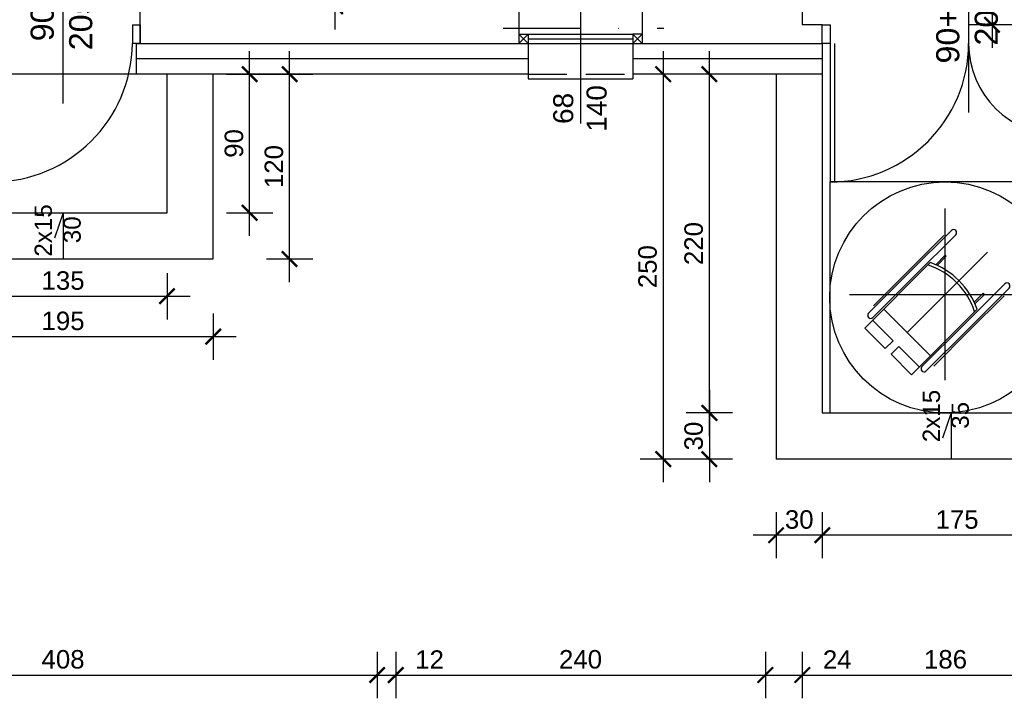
# Model space of a CAD drawing. Header units: millimetres. Extents: x 76458 to 82042, y -14593 to -11623.
# Tile 4 of 15: x 77558 to 78197, y -13920 to -13474. Entities that reach past the tile are written whole.
import ezdxf

# ---------------------------------------------------------------- set-up
doc = ezdxf.new("R2010")
doc.units = ezdxf.units.MM
doc.header["$LTSCALE"] = 100
doc.header["$MEASUREMENT"] = 0
for name, pattern in [('DASHDOT', [1, 0.5, -0.25, 0, -0.25]), ('DASHED', [0.75, 0.5, -0.25]), ('DASHED2', [0.375, 0.25, -0.125])]:
    doc.linetypes.add(name, pattern=pattern)
for name, color, linetype in [('OKNA', 7, 'Continuous'), ('Okno', 4, 'Continuous'), ('otwór', 1, 'Continuous'), ('Warstwa1', 1, 'Continuous'), ('Warstwa4', 4, 'Continuous'), ('WENTYLACJAPRZER', 1, 'DASHED'), ('WYMIARY', 1, 'Continuous'), ('wyposażenie', 4, 'Continuous')]:
    doc.layers.add(name, color=color, linetype=linetype)
doc.styles.add('styl1', font='ARIAL.TTF', dxfattribs={"height": 12})
doc.styles.add('styl2', font='TIMES.TTF', dxfattribs={"height": 150})
doc.linetypes.add('BATTING', pattern='A,0.0001,-0.1,[134,ltypeshp.shx,S=0.1,R=0,X=-0.1,Y=0],-0.2,[134,ltypeshp.shx,S=0.1,R=180,X=0.1,Y=0],-0.1', length=0.4001)
doc.dimstyles.new('2222', dxfattribs={"dimtxt": 12, "dimasz": 10, "dimexe": 15, "dimexo": 15, "dimgap": 4, "dimtad": 1, "dimtxsty": 'styl1', "dimblk": 'ARCHTICK', "dimcen": 2.5, "dimdle": 15, "dimclrd": 1, "dimclre": 1, "dimclrt": 4, "dimadec": 0, "dimazin": 0, "dimtfac": 1, "dimtmove": 0, "dimatfit": 3, "dimldrblk": 'ARCHTICK', "dimfxl": 15, "dimfxlon": 1, "dimlwd": 25, "dimlwe": 25, "dimarcsym": 0})

# ---------------------------------------------------------------- blocks, each defined once
blk = doc.blocks.new('_ArchTick')
at = {"layer": 'Warstwa1', "color": 0, "const_width": 0.15}
blk.add_lwpolyline([(-0.5, -0.5), (0.5, 0.5)], dxfattribs=at)
blk = doc.blocks.new('*D19')
at = {"layer": 'Defpoints', "color": 0, "linetype": 'ByBlock'}
for p in [(78078.75, -13729.5), (78253.75, -13759.5), (78078.75, -13808.89)]:
    blk.add_point(p, dxfattribs=at)
at = {"layer": 'WYMIARY', "color": 1, "linetype": 'ByBlock', "lineweight": 25}
for p, q in [((78078.75, -13793.89), (78078.75, -13823.89)), ((78253.75, -13793.89), (78253.75, -13823.89)), ((78268.75, -13808.89), (78063.75, -13808.89))]:
    blk.add_line(p, q, dxfattribs=at)
at = {"layer": 'WYMIARY', "color": 1, "linetype": 'ByBlock', "lineweight": 25, "xscale": 10, "yscale": 10, "zscale": 10, "rotation": 180}
blk.add_blockref('_ArchTick', (78078.75, -13808.89), dxfattribs=at)
at = {"layer": 'WYMIARY', "color": 1, "linetype": 'ByBlock', "lineweight": 25, "xscale": 10, "yscale": 10, "zscale": 10}
blk.add_blockref('_ArchTick', (78253.75, -13808.89), dxfattribs=at)
at = {"layer": 'WYMIARY', "color": 4, "linetype": 'ByBlock', "insert": (78166.25, -13798.76), "char_height": 12, "attachment_point": 5, "style": 'styl1'}
blk.add_mtext('175', dxfattribs=at)
blk = doc.blocks.new('*D54')
at = {"layer": 'Defpoints', "color": 0, "linetype": 'ByBlock'}
for p in [(78048.75, -13509.5), (77245.31, -13739.5), (78048.75, -13739.5)]:
    blk.add_point(p, dxfattribs=at)
at = {"layer": 'WYMIARY', "color": 1, "linetype": 'ByBlock', "lineweight": 25}
for p, q in [((77245.31, -13494.5), (77245.31, -13754.5)), ((77260.31, -13509.5), (77230.31, -13509.5)), ((77260.31, -13739.5), (77230.31, -13739.5))]:
    blk.add_line(p, q, dxfattribs=at)
at = {"layer": 'WYMIARY', "color": 1, "linetype": 'ByBlock', "lineweight": 25, "xscale": 10, "yscale": 10, "zscale": 10}
for p, rotation in [((77245.31, -13509.5), 90), ((77245.31, -13739.5), 270)]:
    blk.add_blockref('_ArchTick', p, dxfattribs=dict(at, rotation=rotation))
at = {"layer": 'WYMIARY', "color": 4, "linetype": 'ByBlock', "insert": (77235.17, -13624.5), "char_height": 12, "attachment_point": 5, "rotation": 90, "style": 'styl1'}
blk.add_mtext('230', dxfattribs=at)
blk = doc.blocks.new('*D57')
at = {"layer": 'Defpoints', "color": 0, "linetype": 'ByBlock'}
for p in [(77381.75, -13529.96), (77789.75, -13529.96), (77789.75, -13899.68)]:
    blk.add_point(p, dxfattribs=at)
at = {"layer": 'WYMIARY', "color": 1, "linetype": 'ByBlock', "lineweight": 25}
for p, q in [((77381.75, -13884.68), (77381.75, -13914.68)), ((77789.75, -13884.68), (77789.75, -13914.68)), ((77366.75, -13899.68), (77804.75, -13899.68))]:
    blk.add_line(p, q, dxfattribs=at)
at = {"layer": 'WYMIARY', "color": 1, "linetype": 'ByBlock', "lineweight": 25, "xscale": 10, "yscale": 10, "zscale": 10, "rotation": 180}
blk.add_blockref('_ArchTick', (77381.75, -13899.68), dxfattribs=at)
at = {"layer": 'WYMIARY', "color": 1, "linetype": 'ByBlock', "lineweight": 25, "xscale": 10, "yscale": 10, "zscale": 10}
blk.add_blockref('_ArchTick', (77789.75, -13899.68), dxfattribs=at)
at = {"layer": 'WYMIARY', "color": 4, "linetype": 'ByBlock', "insert": (77585.75, -13889.56), "char_height": 12, "attachment_point": 5, "style": 'styl1'}
blk.add_mtext('408', dxfattribs=at)
blk = doc.blocks.new('*D58')
at = {"layer": 'Defpoints', "color": 0, "linetype": 'ByBlock'}
for p in [(77789.75, -13529.96), (77801.75, -13529.96), (77801.75, -13899.68)]:
    blk.add_point(p, dxfattribs=at)
at = {"layer": 'WYMIARY', "color": 1, "linetype": 'ByBlock', "lineweight": 25}
for p, q in [((77789.75, -13884.68), (77789.75, -13914.68)), ((77801.75, -13884.68), (77801.75, -13914.68)), ((77774.75, -13899.68), (77801.75, -13899.68)), ((77801.75, -13899.68), (77835.69, -13899.68))]:
    blk.add_line(p, q, dxfattribs=at)
at = {"layer": 'WYMIARY', "color": 1, "linetype": 'ByBlock', "lineweight": 25, "xscale": 10, "yscale": 10, "zscale": 10, "rotation": 180}
blk.add_blockref('_ArchTick', (77789.75, -13899.68), dxfattribs=at)
at = {"layer": 'WYMIARY', "color": 1, "linetype": 'ByBlock', "lineweight": 25, "xscale": 10, "yscale": 10, "zscale": 10}
blk.add_blockref('_ArchTick', (77801.75, -13899.68), dxfattribs=at)
at = {"layer": 'WYMIARY', "color": 4, "linetype": 'ByBlock', "insert": (77823.72, -13889.66), "char_height": 12, "attachment_point": 5, "style": 'styl1'}
blk.add_mtext('12', dxfattribs=at)
blk = doc.blocks.new('*D59')
at = {"layer": 'Defpoints', "color": 0, "linetype": 'ByBlock'}
for p in [(77801.75, -13529.96), (78041.75, -13529.96), (78041.75, -13899.68)]:
    blk.add_point(p, dxfattribs=at)
at = {"layer": 'WYMIARY', "color": 1, "linetype": 'ByBlock', "lineweight": 25}
for p, q in [((77801.75, -13884.68), (77801.75, -13914.68)), ((78041.75, -13884.68), (78041.75, -13914.68)), ((77786.75, -13899.68), (78056.75, -13899.68))]:
    blk.add_line(p, q, dxfattribs=at)
at = {"layer": 'WYMIARY', "color": 1, "linetype": 'ByBlock', "lineweight": 25, "xscale": 10, "yscale": 10, "zscale": 10, "rotation": 180}
blk.add_blockref('_ArchTick', (77801.75, -13899.68), dxfattribs=at)
at = {"layer": 'WYMIARY', "color": 1, "linetype": 'ByBlock', "lineweight": 25, "xscale": 10, "yscale": 10, "zscale": 10}
blk.add_blockref('_ArchTick', (78041.75, -13899.68), dxfattribs=at)
at = {"layer": 'WYMIARY', "color": 4, "linetype": 'ByBlock', "insert": (77921.75, -13889.56), "char_height": 12, "attachment_point": 5, "style": 'styl1'}
blk.add_mtext('240', dxfattribs=at)
blk = doc.blocks.new('*D60')
at = {"layer": 'Defpoints', "color": 0, "linetype": 'ByBlock'}
for p in [(78041.75, -13529.96), (78065.75, -13529.96), (78065.75, -13899.68)]:
    blk.add_point(p, dxfattribs=at)
at = {"layer": 'WYMIARY', "color": 1, "linetype": 'ByBlock', "lineweight": 25}
for p, q in [((78041.75, -13884.68), (78041.75, -13914.68)), ((78065.75, -13884.68), (78065.75, -13914.68)), ((78026.75, -13899.68), (78065.75, -13899.68)), ((78065.75, -13899.68), (78101.1, -13899.68))]:
    blk.add_line(p, q, dxfattribs=at)
at = {"layer": 'WYMIARY', "color": 1, "linetype": 'ByBlock', "lineweight": 25, "xscale": 10, "yscale": 10, "zscale": 10, "rotation": 180}
blk.add_blockref('_ArchTick', (78041.75, -13899.68), dxfattribs=at)
at = {"layer": 'WYMIARY', "color": 1, "linetype": 'ByBlock', "lineweight": 25, "xscale": 10, "yscale": 10, "zscale": 10}
blk.add_blockref('_ArchTick', (78065.75, -13899.68), dxfattribs=at)
at = {"layer": 'WYMIARY', "color": 4, "linetype": 'ByBlock', "insert": (78088.43, -13889.66), "char_height": 12, "attachment_point": 5, "style": 'styl1'}
blk.add_mtext('24', dxfattribs=at)
blk = doc.blocks.new('*D61')
at = {"layer": 'Defpoints', "color": 0, "linetype": 'ByBlock'}
for p in [(78065.75, -13541.96), (78251.75, -13541.96), (78251.75, -13899.68)]:
    blk.add_point(p, dxfattribs=at)
at = {"layer": 'WYMIARY', "color": 1, "linetype": 'ByBlock', "lineweight": 25}
for p, q in [((78065.75, -13884.68), (78065.75, -13914.68)), ((78251.75, -13884.68), (78251.75, -13914.68)), ((78050.75, -13899.68), (78266.75, -13899.68))]:
    blk.add_line(p, q, dxfattribs=at)
at = {"layer": 'WYMIARY', "color": 1, "linetype": 'ByBlock', "lineweight": 25, "xscale": 10, "yscale": 10, "zscale": 10, "rotation": 180}
blk.add_blockref('_ArchTick', (78065.75, -13899.68), dxfattribs=at)
at = {"layer": 'WYMIARY', "color": 1, "linetype": 'ByBlock', "lineweight": 25, "xscale": 10, "yscale": 10, "zscale": 10}
blk.add_blockref('_ArchTick', (78251.75, -13899.68), dxfattribs=at)
at = {"layer": 'WYMIARY', "color": 4, "linetype": 'ByBlock', "insert": (78158.75, -13889.56), "char_height": 12, "attachment_point": 5, "style": 'styl1'}
blk.add_mtext('186', dxfattribs=at)
blk = doc.blocks.new('*D73')
at = {"layer": 'Defpoints', "color": 0, "linetype": 'ByBlock'}
for p in [(77535.75, -13529.96), (77635.75, -13529.96), (77635.75, -13942.93)]:
    blk.add_point(p, dxfattribs=at)
at = {"layer": 'WYMIARY', "color": 1, "linetype": 'ByBlock', "lineweight": 25}
for p, q in [((77535.75, -13927.93), (77535.75, -13957.93)), ((77635.75, -13927.93), (77635.75, -13957.93)), ((77520.75, -13942.93), (77650.75, -13942.93))]:
    blk.add_line(p, q, dxfattribs=at)
at = {"layer": 'WYMIARY', "color": 1, "linetype": 'ByBlock', "lineweight": 25, "xscale": 10, "yscale": 10, "zscale": 10, "rotation": 180}
blk.add_blockref('_ArchTick', (77535.75, -13942.93), dxfattribs=at)
at = {"layer": 'WYMIARY', "color": 1, "linetype": 'ByBlock', "lineweight": 25, "xscale": 10, "yscale": 10, "zscale": 10}
blk.add_blockref('_ArchTick', (77635.75, -13942.93), dxfattribs=at)
at = {"layer": 'WYMIARY', "color": 4, "linetype": 'ByBlock', "insert": (77585.75, -13932.8), "char_height": 12, "attachment_point": 5, "style": 'styl1'}
blk.add_mtext('100', dxfattribs=at)
blk = doc.blocks.new('*D74')
at = {"layer": 'Defpoints', "color": 0, "linetype": 'ByBlock'}
for p in [(77635.75, -13529.96), (77881.75, -13529.96), (77881.75, -13942.93)]:
    blk.add_point(p, dxfattribs=at)
at = {"layer": 'WYMIARY', "color": 1, "linetype": 'ByBlock', "lineweight": 25}
for p, q in [((77635.75, -13927.93), (77635.75, -13957.93)), ((77881.75, -13927.93), (77881.75, -13957.93)), ((77620.75, -13942.93), (77896.75, -13942.93))]:
    blk.add_line(p, q, dxfattribs=at)
at = {"layer": 'WYMIARY', "color": 1, "linetype": 'ByBlock', "lineweight": 25, "xscale": 10, "yscale": 10, "zscale": 10, "rotation": 180}
blk.add_blockref('_ArchTick', (77635.75, -13942.93), dxfattribs=at)
at = {"layer": 'WYMIARY', "color": 1, "linetype": 'ByBlock', "lineweight": 25, "xscale": 10, "yscale": 10, "zscale": 10}
blk.add_blockref('_ArchTick', (77881.75, -13942.93), dxfattribs=at)
at = {"layer": 'WYMIARY', "color": 4, "linetype": 'ByBlock', "insert": (77758.75, -13932.8), "char_height": 12, "attachment_point": 5, "style": 'styl1'}
blk.add_mtext('246', dxfattribs=at)
blk = doc.blocks.new('*D75')
at = {"layer": 'Defpoints', "color": 0, "linetype": 'ByBlock'}
for p in [(77881.75, -13529.96), (77961.75, -13529.96), (77961.75, -13942.93)]:
    blk.add_point(p, dxfattribs=at)
at = {"layer": 'WYMIARY', "color": 1, "linetype": 'ByBlock', "lineweight": 25}
for p, q in [((77881.75, -13927.93), (77881.75, -13957.93)), ((77961.75, -13927.93), (77961.75, -13957.93)), ((77866.75, -13942.93), (77976.75, -13942.93))]:
    blk.add_line(p, q, dxfattribs=at)
at = {"layer": 'WYMIARY', "color": 1, "linetype": 'ByBlock', "lineweight": 25, "xscale": 10, "yscale": 10, "zscale": 10, "rotation": 180}
blk.add_blockref('_ArchTick', (77881.75, -13942.93), dxfattribs=at)
at = {"layer": 'WYMIARY', "color": 1, "linetype": 'ByBlock', "lineweight": 25, "xscale": 10, "yscale": 10, "zscale": 10}
blk.add_blockref('_ArchTick', (77961.75, -13942.93), dxfattribs=at)
at = {"layer": 'WYMIARY', "color": 4, "linetype": 'ByBlock', "insert": (77921.75, -13932.8), "char_height": 12, "attachment_point": 5, "style": 'styl1'}
blk.add_mtext('80', dxfattribs=at)
blk = doc.blocks.new('*D76')
at = {"layer": 'Defpoints', "color": 0, "linetype": 'ByBlock'}
for p in [(77961.75, -13529.96), (78078.75, -13541.96), (78078.75, -13942.93)]:
    blk.add_point(p, dxfattribs=at)
at = {"layer": 'WYMIARY', "color": 1, "linetype": 'ByBlock', "lineweight": 25}
for p, q in [((77961.75, -13927.93), (77961.75, -13957.93)), ((78078.75, -13927.93), (78078.75, -13957.93)), ((77946.75, -13942.93), (78093.75, -13942.93))]:
    blk.add_line(p, q, dxfattribs=at)
at = {"layer": 'WYMIARY', "color": 1, "linetype": 'ByBlock', "lineweight": 25, "xscale": 10, "yscale": 10, "zscale": 10, "rotation": 180}
blk.add_blockref('_ArchTick', (77961.75, -13942.93), dxfattribs=at)
at = {"layer": 'WYMIARY', "color": 1, "linetype": 'ByBlock', "lineweight": 25, "xscale": 10, "yscale": 10, "zscale": 10}
blk.add_blockref('_ArchTick', (78078.75, -13942.93), dxfattribs=at)
at = {"layer": 'WYMIARY', "color": 4, "linetype": 'ByBlock', "insert": (78020.25, -13932.9), "char_height": 12, "attachment_point": 5, "style": 'styl1'}
blk.add_mtext('117', dxfattribs=at)
blk = doc.blocks.new('*D77')
at = {"layer": 'Defpoints', "color": 0, "linetype": 'ByBlock'}
for p in [(78078.75, -13541.96), (78238.75, -13541.96), (78238.75, -13942.93)]:
    blk.add_point(p, dxfattribs=at)
at = {"layer": 'WYMIARY', "color": 1, "linetype": 'ByBlock', "lineweight": 25}
for p, q in [((78078.75, -13927.93), (78078.75, -13957.93)), ((78238.75, -13927.93), (78238.75, -13957.93)), ((78063.75, -13942.93), (78253.75, -13942.93))]:
    blk.add_line(p, q, dxfattribs=at)
at = {"layer": 'WYMIARY', "color": 1, "linetype": 'ByBlock', "lineweight": 25, "xscale": 10, "yscale": 10, "zscale": 10, "rotation": 180}
blk.add_blockref('_ArchTick', (78078.75, -13942.93), dxfattribs=at)
at = {"layer": 'WYMIARY', "color": 1, "linetype": 'ByBlock', "lineweight": 25, "xscale": 10, "yscale": 10, "zscale": 10}
blk.add_blockref('_ArchTick', (78238.75, -13942.93), dxfattribs=at)
at = {"layer": 'WYMIARY', "color": 4, "linetype": 'ByBlock', "insert": (78158.75, -13932.8), "char_height": 12, "attachment_point": 5, "style": 'styl1'}
blk.add_mtext('160', dxfattribs=at)
blk = doc.blocks.new('*D120')
at = {"layer": 'Defpoints', "color": 0, "linetype": 'ByBlock'}
for p in [(77762.42, -13283.5), (77801.75, -13283.5), (77789.75, -13465.5)]:
    blk.add_point(p, dxfattribs=at)
at = {"layer": 'WYMIARY', "color": 1, "linetype": 'ByBlock', "lineweight": 25}
for p, q in [((77762.42, -13480.5), (77762.42, -13268.5)), ((77777.42, -13283.5), (77747.42, -13283.5)), ((77774.75, -13465.5), (77747.42, -13465.5))]:
    blk.add_line(p, q, dxfattribs=at)
at = {"layer": 'WYMIARY', "color": 1, "linetype": 'ByBlock', "lineweight": 25, "xscale": 10, "yscale": 10, "zscale": 10}
for p, rotation in [((77762.42, -13283.5), 90), ((77762.42, -13465.5), 270)]:
    blk.add_blockref('_ArchTick', p, dxfattribs=dict(at, rotation=rotation))
at = {"layer": 'WYMIARY', "color": 4, "linetype": 'ByBlock', "insert": (77752.29, -13374.5), "char_height": 12, "attachment_point": 5, "rotation": 90, "style": 'styl1'}
blk.add_mtext('182', dxfattribs=at)
blk = doc.blocks.new('*D172')
at = {"layer": 'Defpoints', "color": 0, "linetype": 'ByBlock'}
for p in [(78005.39, -13509.5), (78078.75, -13509.5), (78078.75, -13729.5)]:
    blk.add_point(p, dxfattribs=at)
at = {"layer": 'WYMIARY', "color": 1, "linetype": 'ByBlock', "lineweight": 25}
for p, q in [((78005.39, -13744.5), (78005.39, -13494.5)), ((78020.39, -13509.5), (77990.39, -13509.5)), ((78020.39, -13729.5), (77990.39, -13729.5))]:
    blk.add_line(p, q, dxfattribs=at)
at = {"layer": 'WYMIARY', "color": 1, "linetype": 'ByBlock', "lineweight": 25, "xscale": 10, "yscale": 10, "zscale": 10}
for p, rotation in [((78005.39, -13509.5), 90), ((78005.39, -13729.5), 270)]:
    blk.add_blockref('_ArchTick', p, dxfattribs=dict(at, rotation=rotation))
at = {"layer": 'WYMIARY', "color": 4, "linetype": 'ByBlock', "insert": (77995.26, -13619.5), "char_height": 12, "attachment_point": 5, "rotation": 90, "style": 'styl1'}
blk.add_mtext('220', dxfattribs=at)
blk = doc.blocks.new('*D173')
at = {"layer": 'Defpoints', "color": 0, "linetype": 'ByBlock'}
for p in [(78078.75, -13729.5), (78005.39, -13759.5), (78078.75, -13759.5)]:
    blk.add_point(p, dxfattribs=at)
at = {"layer": 'WYMIARY', "color": 1, "linetype": 'ByBlock', "lineweight": 25}
for p, q in [((78005.39, -13714.5), (78005.39, -13774.5)), ((78020.39, -13729.5), (77990.39, -13729.5)), ((78020.39, -13759.5), (77990.39, -13759.5))]:
    blk.add_line(p, q, dxfattribs=at)
at = {"layer": 'WYMIARY', "color": 1, "linetype": 'ByBlock', "lineweight": 25, "xscale": 10, "yscale": 10, "zscale": 10}
for p, rotation in [((78005.39, -13729.5), 90), ((78005.39, -13759.5), 270)]:
    blk.add_blockref('_ArchTick', p, dxfattribs=dict(at, rotation=rotation))
at = {"layer": 'WYMIARY', "color": 4, "linetype": 'ByBlock', "insert": (77995.26, -13744.5), "char_height": 12, "attachment_point": 5, "rotation": 90, "style": 'styl1'}
blk.add_mtext('30', dxfattribs=at)
blk = doc.blocks.new('*D174')
at = {"layer": 'Defpoints', "color": 0, "linetype": 'ByBlock'}
for p in [(78048.75, -13509.5), (77975.43, -13759.5), (78048.75, -13759.5)]:
    blk.add_point(p, dxfattribs=at)
at = {"layer": 'WYMIARY', "color": 1, "linetype": 'ByBlock', "lineweight": 25}
for p, q in [((77975.43, -13494.5), (77975.43, -13774.5)), ((77990.43, -13509.5), (77960.43, -13509.5)), ((77990.43, -13759.5), (77960.43, -13759.5))]:
    blk.add_line(p, q, dxfattribs=at)
at = {"layer": 'WYMIARY', "color": 1, "linetype": 'ByBlock', "lineweight": 25, "xscale": 10, "yscale": 10, "zscale": 10}
for p, rotation in [((77975.43, -13509.5), 90), ((77975.43, -13759.5), 270)]:
    blk.add_blockref('_ArchTick', p, dxfattribs=dict(at, rotation=rotation))
at = {"layer": 'WYMIARY', "color": 4, "linetype": 'ByBlock', "insert": (77965.3, -13634.5), "char_height": 12, "attachment_point": 5, "rotation": 90, "style": 'styl1'}
blk.add_mtext('250', dxfattribs=at)
blk = doc.blocks.new('*D175')
at = {"layer": 'Defpoints', "color": 0, "linetype": 'ByBlock'}
for p in [(78048.75, -13729.5), (78078.75, -13729.5), (78048.75, -13808.89)]:
    blk.add_point(p, dxfattribs=at)
at = {"layer": 'WYMIARY', "color": 1, "linetype": 'ByBlock', "lineweight": 25}
for p, q in [((78048.75, -13793.89), (78048.75, -13823.89)), ((78078.75, -13793.89), (78078.75, -13823.89)), ((78093.75, -13808.89), (78033.75, -13808.89))]:
    blk.add_line(p, q, dxfattribs=at)
at = {"layer": 'WYMIARY', "color": 1, "linetype": 'ByBlock', "lineweight": 25, "xscale": 10, "yscale": 10, "zscale": 10, "rotation": 180}
blk.add_blockref('_ArchTick', (78048.75, -13808.89), dxfattribs=at)
at = {"layer": 'WYMIARY', "color": 1, "linetype": 'ByBlock', "lineweight": 25, "xscale": 10, "yscale": 10, "zscale": 10}
blk.add_blockref('_ArchTick', (78078.75, -13808.89), dxfattribs=at)
at = {"layer": 'WYMIARY', "color": 4, "linetype": 'ByBlock', "insert": (78063.75, -13798.76), "char_height": 12, "attachment_point": 5, "style": 'styl1'}
blk.add_mtext('30', dxfattribs=at)
blk = doc.blocks.new('ertrTR')
at = {"layer": 'WENTYLACJAPRZER', "linetype": 'ByBlock'}
for p, q in [((9572.41, -1233.63), (9572.41, -1122.06)), ((9549.51, -1163.27), (9576.39, -1136.4)), ((9549.51, -1163.27), (9576.39, -1136.4)), ((9548.68, -1162.44), (9571.51, -1139.62)), ((9579.22, -1139.22), (9552.34, -1166.1)), ((9579.22, -1139.22), (9552.34, -1166.1)), ((9547.64, -1202.62), (9599.74, -1150.52)), ((9566.25, -1158.6), (9572.4, -1152.45)), ((9567.22, -1159.04), (9573.11, -1153.15)), ((9572.4, -1152.45), (9573.11, -1153.15)), ((9562.72, -1157.22), (9520.2, -1199.74)), ((9549.51, -1163.27), (9522.64, -1190.15)), ((9549.51, -1163.27), (9522.64, -1190.15)), ((9548.68, -1162.44), (9525.86, -1185.27)), ((9525.46, -1192.98), (9552.34, -1166.1)), ((9525.46, -1192.98), (9552.34, -1166.1)), ((9611.04, -1171.04), (9584.16, -1197.92)), ((9611.04, -1171.04), (9584.16, -1197.92)), ((9586.99, -1200.75), (9613.87, -1173.87)), ((9586.99, -1200.75), (9613.87, -1173.87)), ((9510.34, -1177.85), (9637.04, -1177.85)), ((9587.82, -1201.58), (9610.64, -1178.75)), ((9591.22, -1183.04), (9597.11, -1177.15)), ((9591.66, -1184.01), (9597.81, -1177.86)), ((9597.81, -1177.86), (9597.11, -1177.15)), ((9562.8, -1217.78), (9532.48, -1187.46)), ((9562.8, -1217.78), (9593.05, -1187.53)), ((9525.24, -1194.7), (9538.54, -1208)), ((9520.2, -1199.74), (9533.49, -1213.04)), ((9557.28, -1224.8), (9584.16, -1197.92)), ((9557.28, -1224.8), (9584.16, -1197.92)), ((9557.28, -1224.8), (9584.16, -1197.92)), ((9557.28, -1224.8), (9584.16, -1197.92)), ((9557.28, -1224.8), (9584.16, -1197.92)), ((9557.28, -1224.8), (9584.16, -1197.92)), ((9586.99, -1200.75), (9560.11, -1227.63)), ((9586.99, -1200.75), (9560.11, -1227.63)), ((9587.82, -1201.58), (9564.99, -1224.4)), ((9533.49, -1213.04), (9538.54, -1208)), ((9537.22, -1216.77), (9542.26, -1211.72)), ((9555.56, -1225.02), (9542.26, -1211.72)), ((9550.52, -1230.06), (9537.22, -1216.77)), ((9562.8, -1217.78), (9550.52, -1230.06))]:
    blk.add_line(p, q, dxfattribs=at)
blk.add_circle((9572.41, -1179.87), 75, dxfattribs=at)
for centre, radius, start, end in [((9577.8, -1137.81), 2, 315.16524, 134.83476), ((9546.3, -1203.99), 47.57, 18.23351, 71.81186), ((9546.3, -1203.99), 49.57, 19.39379, 70.64931), ((9612.45, -1172.46), 2, 315.16524, 134.83476), ((9524.05, -1191.56), 2, 135.16524, 314.83476), ((9558.7, -1226.21), 2, 135.16524, 314.83476)]:
    blk.add_arc(centre, radius, start, end, dxfattribs=at)
blk = doc.blocks.new('*D176')
at = {"layer": 'Defpoints', "color": 0, "linetype": 'ByBlock'}
for p in [(77488.25, -13629.5), (77683.25, -13629.5), (77683.25, -13679.91)]:
    blk.add_point(p, dxfattribs=at)
at = {"layer": 'WYMIARY', "color": 1, "linetype": 'ByBlock', "lineweight": 25}
for p, q in [((77488.25, -13664.91), (77488.25, -13694.91)), ((77683.25, -13664.91), (77683.25, -13694.91)), ((77473.25, -13679.91), (77698.25, -13679.91))]:
    blk.add_line(p, q, dxfattribs=at)
at = {"layer": 'WYMIARY', "color": 1, "linetype": 'ByBlock', "lineweight": 25, "xscale": 10, "yscale": 10, "zscale": 10, "rotation": 180}
blk.add_blockref('_ArchTick', (77488.25, -13679.91), dxfattribs=at)
at = {"layer": 'WYMIARY', "color": 1, "linetype": 'ByBlock', "lineweight": 25, "xscale": 10, "yscale": 10, "zscale": 10}
blk.add_blockref('_ArchTick', (77683.25, -13679.91), dxfattribs=at)
at = {"layer": 'WYMIARY', "color": 4, "linetype": 'ByBlock', "insert": (77585.75, -13669.78), "char_height": 12, "attachment_point": 5, "style": 'styl1'}
blk.add_mtext('195', dxfattribs=at)
blk = doc.blocks.new('*D177')
at = {"layer": 'Defpoints', "color": 0, "linetype": 'ByBlock'}
for p in [(77683.25, -13509.5), (77732.83, -13509.5), (77683.25, -13629.5)]:
    blk.add_point(p, dxfattribs=at)
at = {"layer": 'WYMIARY', "color": 1, "linetype": 'ByBlock', "lineweight": 25}
for p, q in [((77732.83, -13644.5), (77732.83, -13494.5)), ((77717.83, -13509.5), (77747.83, -13509.5)), ((77717.83, -13629.5), (77747.83, -13629.5))]:
    blk.add_line(p, q, dxfattribs=at)
at = {"layer": 'WYMIARY', "color": 1, "linetype": 'ByBlock', "lineweight": 25, "xscale": 10, "yscale": 10, "zscale": 10}
for p, rotation in [((77732.83, -13509.5), 90), ((77732.83, -13629.5), 270)]:
    blk.add_blockref('_ArchTick', p, dxfattribs=dict(at, rotation=rotation))
at = {"layer": 'WYMIARY', "color": 4, "linetype": 'ByBlock', "insert": (77722.7, -13569.5), "char_height": 12, "attachment_point": 5, "rotation": 90, "style": 'styl1'}
blk.add_mtext('120', dxfattribs=at)
blk = doc.blocks.new('*D178')
at = {"layer": 'Defpoints', "color": 0, "linetype": 'ByBlock'}
for p in [(77653.25, -13509.5), (77706.9, -13509.5), (77653.25, -13599.5)]:
    blk.add_point(p, dxfattribs=at)
at = {"layer": 'WYMIARY', "color": 1, "linetype": 'ByBlock', "lineweight": 25}
for p, q in [((77706.9, -13614.5), (77706.9, -13494.5)), ((77691.9, -13509.5), (77721.9, -13509.5)), ((77691.9, -13599.5), (77721.9, -13599.5))]:
    blk.add_line(p, q, dxfattribs=at)
at = {"layer": 'WYMIARY', "color": 1, "linetype": 'ByBlock', "lineweight": 25, "xscale": 10, "yscale": 10, "zscale": 10}
for p, rotation in [((77706.9, -13509.5), 90), ((77706.9, -13599.5), 270)]:
    blk.add_blockref('_ArchTick', p, dxfattribs=dict(at, rotation=rotation))
at = {"layer": 'WYMIARY', "color": 4, "linetype": 'ByBlock', "insert": (77696.77, -13554.5), "char_height": 12, "attachment_point": 5, "rotation": 90, "style": 'styl1'}
blk.add_mtext('90', dxfattribs=at)
blk = doc.blocks.new('*D179')
at = {"layer": 'Defpoints', "color": 0, "linetype": 'ByBlock'}
for p in [(77518.25, -13599.5), (77653.25, -13599.5), (77653.25, -13653.71)]:
    blk.add_point(p, dxfattribs=at)
at = {"layer": 'WYMIARY', "color": 1, "linetype": 'ByBlock', "lineweight": 25}
for p, q in [((77518.25, -13638.71), (77518.25, -13668.71)), ((77653.25, -13638.71), (77653.25, -13668.71)), ((77503.25, -13653.71), (77668.25, -13653.71))]:
    blk.add_line(p, q, dxfattribs=at)
at = {"layer": 'WYMIARY', "color": 1, "linetype": 'ByBlock', "lineweight": 25, "xscale": 10, "yscale": 10, "zscale": 10, "rotation": 180}
blk.add_blockref('_ArchTick', (77518.25, -13653.71), dxfattribs=at)
at = {"layer": 'WYMIARY', "color": 1, "linetype": 'ByBlock', "lineweight": 25, "xscale": 10, "yscale": 10, "zscale": 10}
blk.add_blockref('_ArchTick', (77653.25, -13653.71), dxfattribs=at)
at = {"layer": 'WYMIARY', "color": 4, "linetype": 'ByBlock', "insert": (77585.75, -13643.58), "char_height": 12, "attachment_point": 5, "style": 'styl1'}
blk.add_mtext('135', dxfattribs=at)
blk = doc.blocks.new('*D183')
at = {"layer": 'Defpoints', "color": 0, "linetype": 'ByBlock'}
for p in [(78251.75, -12989.65), (78188.95, -13477.5), (78251.75, -13477.5)]:
    blk.add_point(p, dxfattribs=at)
at = {"layer": 'WYMIARY', "color": 1, "linetype": 'ByBlock', "lineweight": 25}
for p, q in [((78188.95, -12974.65), (78188.95, -13492.5)), ((78203.95, -12989.65), (78173.95, -12989.65)), ((78203.95, -13477.5), (78173.95, -13477.5))]:
    blk.add_line(p, q, dxfattribs=at)
at = {"layer": 'WYMIARY', "color": 1, "linetype": 'ByBlock', "lineweight": 25, "xscale": 10, "yscale": 10, "zscale": 10}
for p, rotation in [((78188.95, -12989.65), 90), ((78188.95, -13477.5), 270)]:
    blk.add_blockref('_ArchTick', p, dxfattribs=dict(at, rotation=rotation))
at = {"layer": 'WYMIARY', "color": 4, "linetype": 'ByBlock', "insert": (78177.74, -13233.57), "char_height": 12, "attachment_point": 5, "rotation": 90, "style": 'styl1'}
blk.add_mtext('487,85', dxfattribs=at)

msp = doc.modelspace()

# ---------------------------------------------------------------- linework, layer by layer
at = {"layer": 'OKNA', "color": 4, "linetype": 'Continuous'}
for p, q in [((77887.753, -13483.497), (77881.753, -13489.497)), ((77887.753, -13489.497), (77881.753, -13483.497)), ((77887.753, -13489.497), (77881.753, -13483.497)), ((77887.753, -13483.497), (77881.753, -13489.497)), ((77961.753, -13489.497), (77955.753, -13483.497)), ((77961.753, -13483.497), (77955.753, -13489.497))]:
    msp.add_line(p, q, dxfattribs=at)
at = {"layer": 'OKNA', "color": 4, "linetype": 'DASHED'}
msp.add_line((77881.753, -13489.497), (77887.753, -13489.497), dxfattribs=at)
for points in [[(77881.753, -13483.497), (77887.753, -13483.497), (77887.753, -13489.497)], [(77961.753, -13483.497), (77955.753, -13483.497), (77955.753, -13489.497)]]:
    msp.add_lwpolyline(points, dxfattribs=at)
at = {"layer": 'otwór', "color": 1}
for p, q in [((77585.753, -13528.497), (77585.753, -13438.497)), ((77635.753, -13477.497), (77635.753, -13489.497))]:
    msp.add_line(p, q, dxfattribs=at)
msp.add_arc((77539.819, -13488.559), 90.939, 270.244859, 359.408849, dxfattribs=at)
at = {"layer": 'Warstwa1', "color": 2}
for p, q in [((78065.753, -13423.498), (78065.753, -13477.497)), ((77635.753, -13489.497), (77635.753, -13465.497)), ((77881.753, -13465.497), (77881.753, -13489.497)), ((77961.753, -13465.497), (77961.753, -13489.497)), ((78078.753, -13477.497), (78065.753, -13477.497)), ((77633.253, -13489.497), (77881.753, -13489.497)), ((77961.753, -13489.497), (78078.753, -13489.497))]:
    msp.add_line(p, q, dxfattribs=at)
at = {"layer": 'Warstwa1', "linetype": 'DASHED2'}
msp.add_line((77887.753, -13509.497), (77955.753, -13509.497), dxfattribs=at)
at = {"layer": 'Warstwa4', "linetype": 'DASHDOT'}
msp.add_line((77871.5, -13479.676), (77975.839, -13479.676), dxfattribs=at)
at = {"layer": 'Warstwa4', "linetype": 'ByBlock'}
for p, q in [((77633.253, -13489.497), (77633.253, -13509.497)), ((77887.753, -13489.497), (77887.753, -13509.497)), ((77955.753, -13489.497), (77961.753, -13489.497)), ((77955.753, -13489.497), (77955.753, -13509.497)), ((78078.753, -13489.497), (78078.753, -13509.497)), ((77887.753, -13509.497), (77887.753, -13512.497)), ((77887.753, -13512.497), (77955.753, -13512.497)), ((77955.753, -13509.497), (77955.753, -13512.497))]:
    msp.add_line(p, q, dxfattribs=at)
at = {"layer": 'Warstwa4'}
for p, q in [((78048.753, -13509.497), (78048.753, -13759.497)), ((78078.753, -13509.497), (78078.753, -13729.497)), ((78078.753, -13729.497), (78238.753, -13729.497)), ((78253.753, -13759.497), (78048.753, -13759.497))]:
    msp.add_line(p, q, dxfattribs=at)
at = {"layer": 'WENTYLACJAPRZER', "linetype": 'ByBlock'}
for p, q in [((77921.753, -13441.927), (77921.753, -13541.54)), ((78173.753, -13444.497), (78173.753, -13534.497)), ((77921.753, -13465.497), (77921.753, -13501.818)), ((77630.753, -13477.497), (77635.753, -13477.497)), ((77630.753, -13477.497), (77630.753, -13489.497)), ((77635.753, -13489.497), (77630.753, -13489.497)), ((77887.753, -13483.497), (77955.753, -13483.497)), ((77887.753, -13486.497), (77955.753, -13486.497)), ((77887.753, -13489.497), (77955.753, -13489.497)), ((78083.753, -13489.497), (78083.753, -13579.497)), ((78086.753, -13489.497), (78086.753, -13579.497)), ((77585.753, -13599.497), (77580.132, -13615.929)), ((77585.753, -13599.497), (77585.753, -13629.497)), ((78162.41, -13729.497), (78156.789, -13745.929)), ((78162.41, -13729.497), (78162.41, -13759.497))]:
    msp.add_line(p, q, dxfattribs=at)
at = {"layer": 'WENTYLACJAPRZER', "linetype": 'DASHED2'}
msp.add_line((77955.753, -13509.497), (77955.753, -13509.497), dxfattribs=at)
at = {"layer": 'WENTYLACJAPRZER', "linetype": 'ByBlock'}
msp.add_lwpolyline([(78083.753, -13489.497), (78078.753, -13489.497), (78078.753, -13477.497), (78083.753, -13477.497)], close=True, dxfattribs=at)
for centre, radius, start, end in [((78083.753, -13489.497), 90, 270, 0), ((78233.753, -13489.497), 60, 180, 270)]:
    msp.add_arc(centre, radius, start, end, dxfattribs=at)
at = {"layer": 'WYMIARY', "linetype": 'ByBlock'}
for p, q in [((77683.253, -13629.497), (77683.253, -13509.497)), ((77488.253, -13629.497), (77683.253, -13629.497))]:
    msp.add_line(p, q, dxfattribs=at)
msp.add_lwpolyline([(77488.253, -13509.497), (77488.253, -13629.497), (77683.253, -13629.497), (77683.253, -13509.497), (77488.253, -13509.497)], dxfattribs=at)
for points in [[(77518.253, -13509.497), (77518.253, -13599.497), (77653.253, -13599.497), (77653.253, -13509.497)], [(78083.57, -13729.497), (78233.57, -13729.497), (78233.57, -13579.497), (78083.57, -13579.497)]]:
    msp.add_lwpolyline(points, close=True, dxfattribs=at)
at = {"layer": 'wyposażenie', "linetype": 'BATTING', "ltscale": 0.2}
for points in [[(77887.753, -13499.497), (77633.253, -13499.497)], [(78078.753, -13499.497), (77955.753, -13499.497)]]:
    msp.add_lwpolyline(points, dxfattribs=at)
at = {"layer": 'wyposażenie'}
for points in [[(77887.753, -13509.497), (77633.253, -13509.497)], [(78078.753, -13509.497), (77955.753, -13509.497)]]:
    msp.add_lwpolyline(points, dxfattribs=at)

# ---------------------------------------------------------------- block references
at = {"layer": 'WENTYLACJAPRZER', "linetype": 'ByBlock'}
msp.add_blockref('ertrTR', (68586.156, -12474.627), dxfattribs=at)

# ---------------------------------------------------------------- texts
at = {"layer": 'Okno', "char_height": 15, "width": 68.4853, "attachment_point": 1, "rotation": 90, "style": 'styl2'}
for s, insert in [('{\\fArial|b0|i0|c238|p34; 90+60\\P   205}', (78152.701, -13508.414)), ('{\\fArial|b0|i0|c238|p34; 90\\P205}', (77564.701, -13493.984))]:
    msp.add_mtext(s, dxfattribs=dict(at, insert=insert))
at = {"layer": 'Warstwa4', "insert": (77921.442, -13531.749), "char_height": 13, "attachment_point": 5, "rotation": 90, "style": 'styl1'}
msp.add_mtext('{\\fArial|b0|i0|c238|p34;68\\P140}', dxfattribs=at)
at = {"layer": 'Warstwa4', "char_height": 11.232, "width": 97.3951, "attachment_point": 1, "rotation": 90, "style": 'styl1'}
for s, insert in [('2x15\\P  30', (77567.25, -13627.996)), ('{\\fArial|b0|i0|c238|p34;2x15\\P  35}', (78143.907, -13748.504))]:
    msp.add_mtext(s, dxfattribs=dict(at, insert=insert))

# ---------------------------------------------------------------- dimensions: what is measured, and where the dimension line sits
at = {"layer": 'WYMIARY', "linetype": 'ByBlock'}
for base, p1, p2, picture, middle in [((78188.952, -13477.497), (78251.753, -12989.649), (78251.753, -13477.497), '*D183', (78177.74, -13233.573)), ((77762.42, -13283.498), (77789.753, -13465.497), (77801.753, -13283.498), '*D120', (77752.293, -13374.497)), ((77245.306, -13739.497), (78048.753, -13509.497), (78048.753, -13739.497), '*D54', (77235.175, -13624.497)), ((77706.899, -13509.497), (77653.253, -13599.497), (77653.253, -13509.497), '*D178', (77696.772, -13554.497)), ((77732.831, -13509.497), (77683.253, -13629.497), (77683.253, -13509.497), '*D177', (77722.704, -13569.497)), ((77975.429, -13759.497), (78048.753, -13509.497), (78048.753, -13759.497), '*D174', (77965.302, -13634.497)), ((78005.39, -13509.497), (78078.753, -13729.497), (78078.753, -13509.497), '*D172', (77995.263, -13619.497)), ((78005.39, -13759.497), (78078.753, -13729.497), (78078.753, -13759.497), '*D173', (77995.259, -13744.497))]:
    dim = msp.add_linear_dim(base=base, p1=p1, p2=p2, angle=90, dimstyle='2222', dxfattribs=at)
    dim.commit()
    dim.dimension.update_dxf_attribs({"geometry": picture, "text_midpoint": middle})
for base, p1, p2, picture, middle in [((77789.753, -13899.683), (77381.753, -13529.964), (77789.753, -13529.964), '*D57', (77585.753, -13889.556)), ((77635.753, -13942.928), (77535.753, -13529.964), (77635.753, -13529.964), '*D73', (77585.753, -13932.801)), ((77881.753, -13942.928), (77635.753, -13529.964), (77881.753, -13529.964), '*D74', (77758.753, -13932.801)), ((77801.753, -13899.683), (77789.753, -13529.964), (77801.753, -13529.964), '*D58', (77823.721, -13889.658)), ((78041.753, -13899.683), (77801.753, -13529.964), (78041.753, -13529.964), '*D59', (77921.753, -13889.556)), ((77961.753, -13942.928), (77881.753, -13529.964), (77961.753, -13529.964), '*D75', (77921.753, -13932.801)), ((78078.753, -13942.928), (77961.753, -13529.964), (78078.753, -13541.964), '*D76', (78020.253, -13932.904)), ((78065.753, -13899.683), (78041.753, -13529.964), (78065.753, -13529.964), '*D60', (78088.425, -13889.658)), ((78251.753, -13899.683), (78065.753, -13541.964), (78251.753, -13541.964), '*D61', (78158.753, -13889.556)), ((78238.753, -13942.928), (78078.753, -13541.964), (78238.753, -13541.964), '*D77', (78158.753, -13932.801)), ((77653.253, -13653.715), (77518.253, -13599.497), (77653.253, -13599.497), '*D179', (77585.753, -13643.584)), ((78048.753, -13808.892), (78078.753, -13729.497), (78048.753, -13729.497), '*D175', (78063.753, -13798.761))]:
    dim = msp.add_linear_dim(base=base, p1=p1, p2=p2, dimstyle='2222', dxfattribs=at)
    dim.commit()
    dim.dimension.update_dxf_attribs({"geometry": picture, "text_midpoint": middle})
dim = msp.add_linear_dim(base=(77683.253, -13679.911), p1=(77488.253, -13629.497), p2=(77683.253, -13629.497), dimstyle='2222', dxfattribs=at)
dim.commit()
dim.dimension.update_dxf_attribs({"geometry": '*D176', "text_midpoint": (77585.753, -13679.911), "dimtype": 160})
dim = msp.add_linear_dim(base=(78078.753, -13808.892), p1=(78253.753, -13759.497), p2=(78078.753, -13729.497), angle=180, dimstyle='2222', override={"dimblk": 'ArchTick'}, dxfattribs=at)
dim.commit()
dim.dimension.update_dxf_attribs({"geometry": '*D19', "text_midpoint": (78166.253, -13798.765)})

doc.saveas('drawing.dxf')
